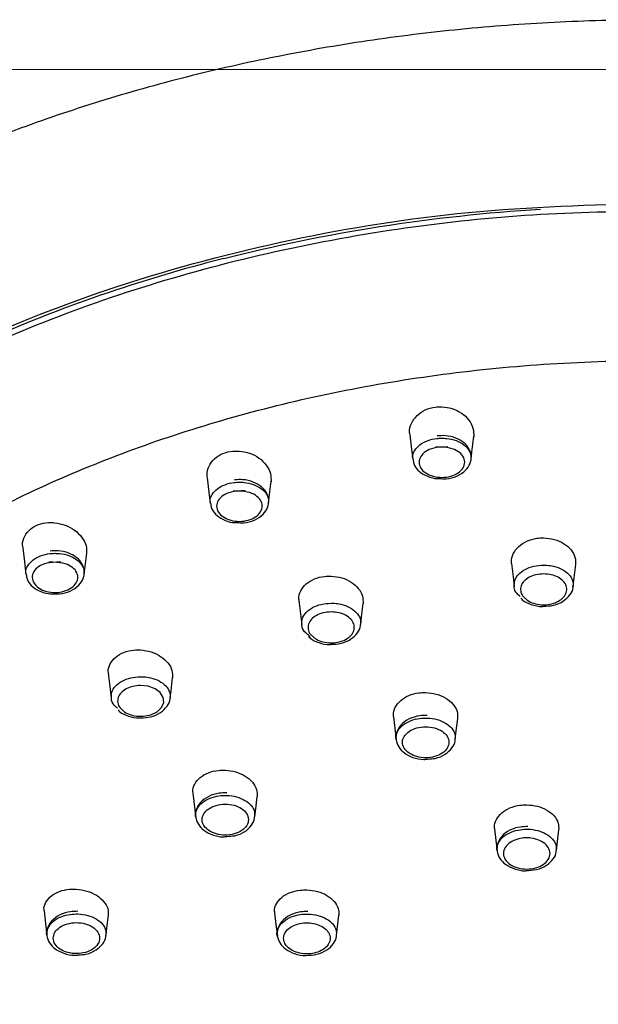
# Model space of a CAD drawing. Header units: inches. Extents: x 53216 to 117387, y -66787 to -22834.
# Tile 38 of 256: x 58258.68 to 58261.35, y -30486.82 to -30482.28. Entities that reach past the tile are written whole.
import ezdxf

# ---------------------------------------------------------------- set-up
doc = ezdxf.new("R2010")
doc.units = ezdxf.units.IN
doc.header["$MEASUREMENT"] = 0
doc.layers.get('0').update_dxf_attribs({"lineweight": 0})
doc.layers.add('p--kafelki', color=251, linetype='Continuous', lineweight=13)
doc.layers.add('p--łazienka NP', color=150, linetype='Continuous', lineweight=25)

# ---------------------------------------------------------------- blocks, each defined once
blk = doc.blocks.new('natrysk')
at = {"linetype": 'Continuous'}
for p, q in [((-4.9947, 56.7866), (-4.9823, 56.682)), ((-5.9195, 56.4343), (-5.906, 56.3199))]:
    blk.add_line(p, q, dxfattribs=at)
at = {"linetype": 'Continuous', "flags": 128}
for points in [[(-4.9191, 58.0851), (-4.9112, 58.0179), (-4.9059, 57.9729)], [(-4.6364, 57.973), (-4.6325, 58.0061), (-4.6238, 58.0801)], [(-5.8534, 57.8875), (-5.8456, 57.8214), (-5.8396, 57.7702)], [(-5.5703, 57.7704), (-5.567, 57.7982), (-5.5582, 57.8725)], [(-6.7042, 57.5647), (-6.6965, 57.4997), (-6.6898, 57.4423)], [(-6.4207, 57.4425), (-6.4179, 57.4659), (-6.4091, 57.5405)], [(-4.4504, 57.4927), (-4.4431, 57.431), (-4.4379, 57.3868)], [(-4.1658, 57.3868), (-4.1611, 57.4267), (-4.1538, 57.4884)], [(-5.4306, 57.3221), (-5.4233, 57.2603), (-5.4176, 57.2114)], [(-5.1455, 57.2115), (-5.1413, 57.2474), (-5.134, 57.3092)], [(-6.3095, 56.988), (-6.3022, 56.9259), (-6.2959, 56.8727)], [(-6.024, 56.8728), (-6.0202, 56.9054), (-6.0128, 56.9675)], [(-6.1481, 56.789), (-6.1137, 56.7956), (-6.0846, 56.8094), (-6.0639, 56.8289), (-6.0541, 56.8519), (-6.0562, 56.8757), (-6.07, 56.8977), (-6.0939, 56.9154), (-6.1253, 56.9269), (-6.1607, 56.9307)], [(-4.7094, 56.6819), (-4.7047, 56.7218), (-4.698, 56.7787)], [(-5.6339, 56.3255), (-5.6295, 56.3623), (-5.6228, 56.4195)], [(-4.5285, 56.2699), (-4.5222, 56.2162), (-4.5167, 56.1696)], [(-4.2431, 56.1695), (-4.2381, 56.212), (-4.2318, 56.2658)], [(-6.606, 55.8919), (-6.5992, 55.8343), (-6.5924, 55.7766)], [(-6.3201, 55.7793), (-6.316, 55.8143), (-6.3092, 55.8719)], [(-5.5428, 55.8834), (-5.5364, 55.8293), (-5.53, 55.7752)], [(-5.257, 55.7786), (-5.2524, 55.8179), (-5.246, 55.8719)]]:
    blk.add_lwpolyline(points, dxfattribs=at)
at = {"linetype": 'Continuous'}
for points, knots in [([(2.2021, 56.0148), (2.2031, 56.0445), (2.2075, 56.1709), (2.1832, 56.3938), (2.1288, 56.6814), (2.041, 56.9652), (1.9232, 57.244), (1.775, 57.5163), (1.5974, 57.7808), (1.391, 58.0361), (1.1569, 58.2808), (0.8963, 58.5134), (0.6108, 58.7328), (0.3018, 58.9376), (-0.0289, 59.1269), (-0.3794, 59.2995), (-0.7478, 59.4547), (-1.1322, 59.5916), (-1.5304, 59.7096), (-1.9403, 59.8082), (-2.3599, 59.8869), (-2.7869, 59.9452), (-3.2192, 59.9831), (-3.6544, 60.0002), (-4.0904, 59.9964), (-4.5248, 59.9719), (-4.9554, 59.9267), (-5.3801, 59.861), (-5.7965, 59.7752), (-6.2026, 59.6696), (-6.5962, 59.5447), (-6.9753, 59.401), (-7.3379, 59.2393), (-7.682, 59.0603), (-8.0058, 58.8649), (-8.3075, 58.6538), (-8.5854, 58.4283), (-8.8378, 58.1894), (-9.0633, 57.9385), (-9.2604, 57.6769), (-9.4281, 57.4062), (-9.5653, 57.1281), (-9.6715, 56.8442), (-9.7457, 56.5563), (-9.7891, 56.266), (-9.7974, 55.9753), (-9.7894, 55.7709), (-9.7697, 55.6649), (-9.7678, 55.6548)], [0, 0, 0, 0, 0.006763, 0.028794, 0.050826, 0.072896, 0.095036, 0.117267, 0.139598, 0.162025, 0.184535, 0.207111, 0.229735, 0.252392, 0.275066, 0.297748, 0.32043, 0.343107, 0.365776, 0.388439, 0.411095, 0.433745, 0.456391, 0.479034, 0.501677, 0.524321, 0.546969, 0.569621, 0.592281, 0.614951, 0.63763, 0.660321, 0.683024, 0.705738, 0.728461, 0.751185, 0.773903, 0.796602, 0.819266, 0.841876, 0.864412, 0.886856, 0.909195, 0.931427, 0.953565, 0.975632, 0.997665, 1, 1, 1, 1]), ([(-9.3921, 55.4262), (-9.3805, 55.6038), (-9.357, 55.9628), (-9.2007, 56.4161), (-9.0111, 56.7838), (-8.8204, 57.0716), (-8.5919, 57.3501), (-8.3292, 57.6143), (-8.0372, 57.86), (-7.7165, 58.0884), (-7.3648, 58.3002), (-6.8885, 58.5412), (-6.2624, 58.7874), (-5.4763, 58.9955), (-4.6454, 59.129), (-4.0805, 59.1455), (-3.7947, 59.1539)], [0, 0, 0, 0, 0.090987, 0.183869, 0.237026, 0.290183, 0.344889, 0.399594, 0.452493, 0.505393, 0.559811, 0.61423, 0.709564, 0.807123, 0.902446, 1, 1, 1, 1]), ([(-9.3224, 55.4368), (-9.3148, 55.5753), (-9.2997, 55.8526), (-9.1896, 56.263), (-9.0165, 56.6631), (-8.7738, 57.047), (-8.4691, 57.4106), (-8.1057, 57.7494), (-7.6867, 58.0581), (-7.2194, 58.3339), (-6.7087, 58.5736), (-6.1597, 58.7723), (-5.5808, 58.9293), (-4.9881, 59.0395), (-4.3903, 59.1066), (-3.9932, 59.1149), (-3.7947, 59.119)], [0, 0, 0, 0, 0.071821, 0.143865, 0.215675, 0.287507, 0.359568, 0.431402, 0.503172, 0.575169, 0.646935, 0.718776, 0.790849, 0.862689, 0.931344, 1, 1, 1, 1]), ([(-5.7774, 58.8984), (-5.9711, 58.849), (-6.1607, 58.7924), (-6.529, 58.6653), (-6.7078, 58.5948), (-7.0525, 58.4411), (-7.2185, 58.3579), (-7.5353, 58.1795), (-7.6862, 58.0844), (-7.8289, 57.984)], [0, 0, 0, 0, 0.25, 0.25, 0.5, 0.5, 0.75, 0.75, 1, 1, 1, 1]), ([(-8.7943, 55.1205), (-8.7928, 55.2349), (-8.7827, 55.3479), (-8.7461, 55.5706), (-8.7196, 55.6803), (-8.6166, 56.0035), (-8.5167, 56.2113), (-8.2611, 56.6072), (-8.1055, 56.7952), (-7.745, 57.147), (-7.5403, 57.3108), (-7.2012, 57.5351), (-7.0829, 57.6063), (-6.8365, 57.741), (-6.4521, 57.9314), (-6.0274, 58.0848), (-5.432, 58.2519), (-4.9635, 58.3492), (-4.4696, 58.3995), (-4.1356, 58.422), (-3.9661, 58.4278), (-3.7947, 58.4278)], [0, 0, 0, 0, 0.03125, 0.03125, 0.0625, 0.0625, 0.125, 0.125, 0.1875, 0.1875, 0.25, 0.25, 0.28125, 0.28125, 0.3125, 0.375, 0.375, 0.4375, 0.46875, 0.46875, 0.5, 0.5, 0.5, 0.5]), ([(-4.9174, 58.0854), (-4.9184, 58.0892), (-4.9228, 58.1069), (-4.9132, 58.1391), (-4.8886, 58.1756), (-4.8495, 58.202), (-4.8083, 58.2145), (-4.7818, 58.2149), (-4.7717, 58.215)], [0, 0, 0, 0, 0.058689, 0.267838, 0.475689, 0.679902, 0.878758, 1, 1, 1, 1]), ([(-4.7717, 58.215), (-4.7554, 58.2131), (-4.7227, 58.2093), (-4.679, 58.1872), (-4.6453, 58.1557), (-4.6243, 58.1167), (-4.6245, 58.0893), (-4.6246, 58.0757)], [0, 0, 0, 0, 0.195916, 0.392485, 0.593136, 0.79852, 1, 1, 1, 1]), ([(-4.7743, 57.8838), (-4.7667, 57.8832), (-4.7417, 57.8815), (-4.7002, 57.894), (-4.6615, 57.9187), (-4.6391, 57.9521), (-4.6334, 57.9878), (-4.6439, 58.0221), (-4.6688, 58.0513), (-4.7064, 58.0728), (-4.7506, 58.0834), (-4.7801, 58.0817), (-4.7926, 58.081)], [0, 0, 0, 0, 0.052516, 0.172837, 0.296322, 0.398572, 0.49267, 0.590842, 0.68848, 0.796519, 0.913203, 1, 1, 1, 1]), ([(-4.9041, 57.9732), (-4.905, 57.977), (-4.9083, 57.9909), (-4.8981, 58.0149), (-4.8744, 58.041), (-4.8383, 58.0602), (-4.8019, 58.0692), (-4.7792, 58.07), (-4.7717, 58.0703)], [0, 0, 0, 0, 0.078984, 0.283011, 0.487537, 0.692452, 0.8973, 1, 1, 1, 1]), ([(-4.7717, 58.0703), (-4.764, 58.0701), (-4.7412, 58.0693), (-4.7046, 58.0605), (-4.6682, 58.0414), (-4.6444, 58.0153), (-4.634, 57.9911), (-4.6373, 57.9772), (-4.6382, 57.9733)], [0, 0, 0, 0, 0.103388, 0.308027, 0.512452, 0.716523, 0.920069, 1, 1, 1, 1]), ([(-5.8516, 57.8878), (-5.8526, 57.8922), (-5.857, 57.9104), (-5.8468, 57.9423), (-5.8218, 57.9771), (-5.7827, 58.0013), (-5.742, 58.0117), (-5.7159, 58.0112), (-5.7061, 58.0109)], [0, 0, 0, 0, 0.0667451, 0.275928, 0.4822193, 0.6837798, 0.8805808, 1, 1, 1, 1]), ([(-5.7061, 58.0109), (-5.6896, 58.0085), (-5.6566, 58.0035), (-5.6126, 57.98), (-5.5789, 57.9473), (-5.5584, 57.9085), (-5.559, 57.8819), (-5.5592, 57.8691)], [0, 0, 0, 0, 0.198243, 0.397314, 0.60086, 0.807869, 1, 1, 1, 1]), ([(-4.7437, 58.03), (-4.7993, 58.0299), (-4.8264, 58.0222), (-4.8556, 58.0027), (-4.8633, 57.9949), (-4.8738, 57.9778), (-4.8765, 57.9687), (-4.8764, 57.9502), (-4.8736, 57.9411), (-4.8629, 57.9242), (-4.855, 57.9164), (-4.8356, 57.9035), (-4.8238, 57.8983), (-4.7984, 57.8914), (-4.7846, 57.8896), (-4.7571, 57.8897), (-4.7431, 57.8916), (-4.7178, 57.8986), (-4.7061, 57.9039), (-4.6868, 57.9169), (-4.679, 57.9247), (-4.6686, 57.9416), (-4.6658, 57.9508), (-4.6659, 57.9785), (-4.6774, 57.9967), (-4.7165, 58.0226), (-4.7437, 58.03), (-4.7993, 58.0299)], [0, 0, 0, 0, 0.125, 0.125, 0.1875, 0.1875, 0.25, 0.25, 0.3125, 0.3125, 0.375, 0.375, 0.4375, 0.4375, 0.5, 0.5, 0.5625, 0.5625, 0.625, 0.625, 0.6875, 0.6875, 0.75, 0.75, 0.875, 0.875, 1, 1, 1, 1]), ([(-4.9037, 57.9728), (-4.9032, 57.9661), (-4.9018, 57.9478), (-4.8821, 57.9214), (-4.8491, 57.8975), (-4.8104, 57.8834), (-4.784, 57.8837), (-4.7743, 57.8838)], [0, 0, 0, 0, 0.126966, 0.3470575, 0.5855924, 0.8484561, 1, 1, 1, 1]), ([(-5.8378, 57.77), (-5.8387, 57.7739), (-5.8421, 57.7877), (-5.832, 57.8117), (-5.8086, 57.838), (-5.7726, 57.8573), (-5.7363, 57.8664), (-5.7135, 57.8673), (-5.7059, 57.8676)], [0, 0, 0, 0, 0.078907, 0.282701, 0.487128, 0.692227, 0.897074, 1, 1, 1, 1]), ([(-5.7077, 57.6811), (-5.7, 57.6806), (-5.675, 57.6789), (-5.6335, 57.6916), (-5.595, 57.7164), (-5.5728, 57.7499), (-5.5673, 57.7856), (-5.5779, 57.8198), (-5.603, 57.849), (-5.6408, 57.8704), (-5.685, 57.8808), (-5.7144, 57.879), (-5.7269, 57.8783)], [0, 0, 0, 0, 0.052744, 0.173, 0.296472, 0.398656, 0.492772, 0.59095, 0.688707, 0.796847, 0.913436, 1, 1, 1, 1]), ([(-5.7059, 57.8676), (-5.6983, 57.8674), (-5.6755, 57.8668), (-5.6389, 57.8581), (-5.6024, 57.8391), (-5.5785, 57.8131), (-5.5679, 57.7888), (-5.5711, 57.7748), (-5.5721, 57.7707)], [0, 0, 0, 0, 0.102969, 0.306935, 0.510578, 0.713925, 0.916912, 1, 1, 1, 1]), ([(-5.6779, 57.8275), (-5.7334, 57.8271), (-5.7605, 57.8194), (-5.7895, 57.7998), (-5.7972, 57.792), (-5.8076, 57.7748), (-5.8102, 57.7657), (-5.81, 57.7473), (-5.8072, 57.7381), (-5.7965, 57.7213), (-5.7885, 57.7135), (-5.769, 57.7007), (-5.7572, 57.6955), (-5.7318, 57.6887), (-5.718, 57.6869), (-5.6905, 57.6871), (-5.6766, 57.689), (-5.6513, 57.6961), (-5.6397, 57.7014), (-5.6204, 57.7144), (-5.6127, 57.7223), (-5.6023, 57.7393), (-5.5996, 57.7485), (-5.5999, 57.7761), (-5.6114, 57.7943), (-5.6506, 57.8201), (-5.6779, 57.8275), (-5.7334, 57.8271)], [0, 0, 0, 0, 0.125, 0.125, 0.1875, 0.1875, 0.25, 0.25, 0.3125, 0.3125, 0.375, 0.375, 0.4375, 0.4375, 0.5, 0.5, 0.5625, 0.5625, 0.625, 0.625, 0.6875, 0.6875, 0.75, 0.75, 0.875, 0.875, 1, 1, 1, 1]), ([(-5.8374, 57.77), (-5.8369, 57.7632), (-5.8354, 57.7448), (-5.8155, 57.7183), (-5.7823, 57.6946), (-5.7436, 57.6806), (-5.7173, 57.681), (-5.7077, 57.6811)], [0, 0, 0, 0, 0.1291152, 0.3489331, 0.5872145, 0.8495397, 1, 1, 1, 1]), ([(-6.7022, 57.565), (-6.7033, 57.5698), (-6.7076, 57.5883), (-6.697, 57.6194), (-6.6716, 57.6521), (-6.6327, 57.674), (-6.5924, 57.6826), (-6.5666, 57.6813), (-6.5569, 57.6808)], [0, 0, 0, 0, 0.074029, 0.281981, 0.485754, 0.684834, 0.880789, 1, 1, 1, 1]), ([(-6.5569, 57.6808), (-6.5403, 57.6778), (-6.5069, 57.6718), (-6.4625, 57.6471), (-6.4289, 57.6137), (-6.409, 57.5754), (-6.4099, 57.5499), (-6.4103, 57.538)], [0, 0, 0, 0, 0.201345, 0.403577, 0.609727, 0.81749, 1, 1, 1, 1]), ([(-4.4482, 57.4894), (-4.4492, 57.4929), (-4.4534, 57.5091), (-4.4437, 57.5385), (-4.4195, 57.5722), (-4.3807, 57.5972), (-4.3393, 57.6097), (-4.3124, 57.6106), (-4.302, 57.611)], [0, 0, 0, 0, 0.057967, 0.263338, 0.468571, 0.672331, 0.874665, 1, 1, 1, 1]), ([(-4.302, 57.611), (-4.2855, 57.6095), (-4.2523, 57.6066), (-4.208, 57.5867), (-4.1744, 57.5578), (-4.1541, 57.5224), (-4.1544, 57.4976), (-4.1546, 57.4855)], [0, 0, 0, 0, 0.200735, 0.401514, 0.603777, 0.80762, 1, 1, 1, 1]), ([(-6.6879, 57.4421), (-6.6889, 57.4458), (-6.6923, 57.4594), (-6.6825, 57.4834), (-6.6593, 57.5097), (-6.6233, 57.5292), (-6.5871, 57.5384), (-6.5643, 57.5394), (-6.5567, 57.5397)], [0, 0, 0, 0, 0.07589, 0.280193, 0.485222, 0.691099, 0.896472, 1, 1, 1, 1]), ([(-6.5575, 57.3532), (-6.5498, 57.3527), (-6.5246, 57.3512), (-6.4832, 57.364), (-6.4449, 57.3891), (-6.423, 57.4226), (-6.4177, 57.4584), (-6.4286, 57.4925), (-6.4539, 57.5215), (-6.4919, 57.5428), (-6.536, 57.553), (-6.5653, 57.5511), (-6.5777, 57.5503)], [0, 0, 0, 0, 0.053405, 0.1736, 0.297075, 0.399142, 0.493299, 0.591488, 0.689415, 0.797779, 0.914383, 1, 1, 1, 1]), ([(-6.5567, 57.5397), (-6.5491, 57.5395), (-6.5263, 57.539), (-6.4898, 57.5304), (-6.4533, 57.5115), (-6.4291, 57.4857), (-6.4184, 57.4613), (-6.4215, 57.447), (-6.4225, 57.4428)], [0, 0, 0, 0, 0.102425, 0.305489, 0.508383, 0.711104, 0.913656, 1, 1, 1, 1]), ([(-6.5285, 57.4996), (-6.584, 57.4991), (-6.611, 57.4914), (-6.6495, 57.4651), (-6.6606, 57.4468), (-6.6602, 57.4192), (-6.6573, 57.41), (-6.6465, 57.3932), (-6.6385, 57.3854), (-6.619, 57.3727), (-6.6072, 57.3675), (-6.5817, 57.3607), (-6.5679, 57.359), (-6.5404, 57.3592), (-6.5265, 57.3612), (-6.5013, 57.3684), (-6.4897, 57.3737), (-6.4706, 57.3868), (-6.4629, 57.3947), (-6.4526, 57.4116), (-6.45, 57.4208), (-6.4503, 57.4484), (-6.4619, 57.4666), (-6.5013, 57.4923), (-6.5285, 57.4996), (-6.584, 57.4991)], [0, 0, 0, 0, 0.125, 0.125, 0.25, 0.25, 0.3125, 0.3125, 0.375, 0.375, 0.4375, 0.4375, 0.5, 0.5, 0.5625, 0.5625, 0.625, 0.625, 0.6875, 0.6875, 0.75, 0.75, 0.875, 0.875, 1, 1, 1, 1]), ([(-4.4371, 57.3868), (-4.4373, 57.396), (-4.4378, 57.4154), (-4.4196, 57.4433), (-4.3889, 57.4664), (-4.348, 57.4822), (-4.3173, 57.4842), (-4.302, 57.4852)], [0, 0, 0, 0, 0.181932, 0.386495, 0.591091, 0.795767, 1, 1, 1, 1]), ([(-4.302, 57.4852), (-4.297, 57.4851), (-4.2816, 57.4848), (-4.2515, 57.4801), (-4.2149, 57.4667), (-4.1841, 57.4434), (-4.1659, 57.4156), (-4.1663, 57.3962), (-4.1665, 57.3871)], [0, 0, 0, 0, 0.067004, 0.205488, 0.409937, 0.614428, 0.818882, 1, 1, 1, 1]), ([(-6.6876, 57.4421), (-6.687, 57.4351), (-6.6854, 57.4166), (-6.6653, 57.39), (-6.6319, 57.3664), (-6.5932, 57.3526), (-6.567, 57.3531), (-6.5575, 57.3532)], [0, 0, 0, 0, 0.132035, 0.351679, 0.58981, 0.851641, 1, 1, 1, 1]), ([(-5.4283, 57.3179), (-5.4293, 57.3216), (-5.4335, 57.338), (-5.4236, 57.3671), (-5.3992, 57.3997), (-5.3604, 57.4233), (-5.3192, 57.4345), (-5.2924, 57.4347), (-5.2822, 57.4348)], [0, 0, 0, 0, 0.061192, 0.266738, 0.471303, 0.673972, 0.875495, 1, 1, 1, 1]), ([(-5.2822, 57.4348), (-5.2656, 57.433), (-5.2323, 57.4292), (-5.1879, 57.4083), (-5.1543, 57.3787), (-5.1342, 57.3432), (-5.1347, 57.3188), (-5.1349, 57.307)], [0, 0, 0, 0, 0.201571, 0.403313, 0.606788, 0.81159, 1, 1, 1, 1]), ([(-4.302, 57.4449), (-4.3139, 57.4441), (-4.3379, 57.4425), (-4.3698, 57.4302), (-4.394, 57.4121), (-4.4079, 57.3895), (-4.4094, 57.3654), (-4.4021, 57.3453), (-4.3909, 57.3359), (-4.3872, 57.3328)], [0, 0, 0, 0, 0.15371, 0.30765, 0.461573, 0.615469, 0.768948, 0.922979, 1, 1, 1, 1]), ([(-4.2905, 57.303), (-4.2787, 57.3046), (-4.2551, 57.3079), (-4.2253, 57.3223), (-4.2041, 57.342), (-4.1939, 57.3654), (-4.1958, 57.3897), (-4.2097, 57.4122), (-4.234, 57.4303), (-4.2659, 57.4425), (-4.29, 57.4441), (-4.302, 57.4449)], [0, 0, 0, 0, 0.111136, 0.222215, 0.333361, 0.44423, 0.555233, 0.666348, 0.777504, 0.888647, 1, 1, 1, 1]), ([(-4.4101, 57.3408), (-4.4152, 57.3451), (-4.4296, 57.3574), (-4.4383, 57.3744), (-4.4372, 57.3857), (-4.4371, 57.3868)], [0, 0, 0, 0, 0.325807, 0.934371, 1, 1, 1, 1]), ([(-4.3022, 57.2957), (-4.2868, 57.2964), (-4.2537, 57.298), (-4.21, 57.3174), (-4.1801, 57.3463), (-4.1658, 57.3716), (-4.1666, 57.3852), (-4.1667, 57.3871)], [0, 0, 0, 0, 0.233347, 0.504026, 0.747038, 0.965777, 1, 1, 1, 1]), ([(-5.4168, 57.2115), (-5.417, 57.2205), (-5.4175, 57.2398), (-5.3995, 57.2677), (-5.3689, 57.2909), (-5.3281, 57.3067), (-5.2974, 57.3088), (-5.2821, 57.3098)], [0, 0, 0, 0, 0.180407, 0.385322, 0.590323, 0.795423, 1, 1, 1, 1]), ([(-5.2821, 57.3098), (-5.2771, 57.3098), (-5.2618, 57.3095), (-5.2316, 57.3048), (-5.195, 57.2915), (-5.1641, 57.2683), (-5.1457, 57.2404), (-5.1461, 57.2208), (-5.1462, 57.2115)], [0, 0, 0, 0, 0.066815, 0.204905, 0.408712, 0.612474, 0.81624, 1, 1, 1, 1]), ([(-4.4067, 57.3325), (-4.4042, 57.3297), (-4.3924, 57.3164), (-4.3585, 57.3028), (-4.3235, 57.2932), (-4.3043, 57.2954), (-4.3022, 57.2957)], [0, 0, 0, 0, 0.109609, 0.514261, 0.945025, 1, 1, 1, 1]), ([(-4.3872, 57.3328), (-4.3839, 57.3294), (-4.3741, 57.3193), (-4.3479, 57.3084), (-4.3175, 57.3022), (-4.298, 57.3027), (-4.2905, 57.303)], [0, 0, 0, 0, 0.160073, 0.480195, 0.800338, 1, 1, 1, 1]), ([(-5.282, 57.2695), (-5.294, 57.2687), (-5.3179, 57.267), (-5.3497, 57.2547), (-5.3739, 57.2366), (-5.3877, 57.2139), (-5.3891, 57.1898), (-5.3817, 57.1698), (-5.3705, 57.1604), (-5.3667, 57.1573)], [0, 0, 0, 0, 0.153697, 0.307698, 0.461672, 0.615579, 0.769053, 0.923017, 1, 1, 1, 1]), ([(-5.27, 57.1276), (-5.2582, 57.1293), (-5.2346, 57.1326), (-5.2049, 57.1471), (-5.1837, 57.1668), (-5.1736, 57.1903), (-5.1757, 57.2145), (-5.1896, 57.237), (-5.214, 57.2551), (-5.246, 57.2672), (-5.27, 57.2688), (-5.282, 57.2695)], [0, 0, 0, 0, 0.111176, 0.222274, 0.33345, 0.444336, 0.555345, 0.666421, 0.777517, 0.888629, 1, 1, 1, 1]), ([(-5.3803, 57.1566), (-5.3888, 57.1636), (-5.4068, 57.1785), (-5.418, 57.1989), (-5.4169, 57.2103), (-5.4168, 57.2115)], [0, 0, 0, 0, 0.441044, 0.941544, 1, 1, 1, 1]), ([(-5.2816, 57.1203), (-5.2662, 57.1211), (-5.2331, 57.1228), (-5.1895, 57.1423), (-5.1598, 57.1711), (-5.1456, 57.1964), (-5.1464, 57.21), (-5.1465, 57.2117)], [0, 0, 0, 0, 0.233671, 0.504782, 0.74809, 0.967099, 1, 1, 1, 1]), ([(-5.3861, 57.1569), (-5.3836, 57.1541), (-5.3718, 57.1409), (-5.3379, 57.1273), (-5.3029, 57.1178), (-5.2838, 57.1201), (-5.2816, 57.1203)], [0, 0, 0, 0, 0.108686, 0.513886, 0.945016, 1, 1, 1, 1]), ([(-5.3667, 57.1573), (-5.3634, 57.1539), (-5.3536, 57.1438), (-5.3274, 57.1329), (-5.2969, 57.1268), (-5.2774, 57.1274), (-5.27, 57.1276)], [0, 0, 0, 0, 0.160036, 0.480244, 0.800454, 1, 1, 1, 1]), ([(-6.3071, 56.983), (-6.3081, 56.9869), (-6.3122, 57.0032), (-6.3021, 57.0317), (-6.2776, 57.063), (-6.2388, 57.0851), (-6.1978, 57.0951), (-6.1712, 57.0947), (-6.161, 57.0945)], [0, 0, 0, 0, 0.063923, 0.269014, 0.47252, 0.674273, 0.875561, 1, 1, 1, 1]), ([(-6.161, 57.0945), (-6.1443, 57.0923), (-6.1109, 57.0879), (-6.0663, 57.0662), (-6.0328, 57.0361), (-6.0129, 57.0009), (-6.0135, 56.9771), (-6.0138, 56.9659)], [0, 0, 0, 0, 0.202947, 0.406112, 0.610806, 0.816181, 1, 1, 1, 1]), ([(-6.2951, 56.8727), (-6.2953, 56.8817), (-6.2959, 56.9009), (-6.2781, 56.9287), (-6.2475, 56.952), (-6.2068, 56.9679), (-6.1762, 56.97), (-6.1609, 56.9711)], [0, 0, 0, 0, 0.179028, 0.384313, 0.589731, 0.79518, 1, 1, 1, 1]), ([(-6.1609, 56.9711), (-6.1559, 56.971), (-6.1405, 56.9707), (-6.1104, 56.9661), (-6.0737, 56.9529), (-6.0428, 56.9297), (-6.0243, 56.9019), (-6.0245, 56.8823), (-6.0247, 56.873)], [0, 0, 0, 0, 0.066842, 0.204932, 0.408671, 0.612347, 0.816058, 1, 1, 1, 1]), ([(-6.1607, 56.9307), (-6.1726, 56.9299), (-6.1965, 56.9282), (-6.2283, 56.9158), (-6.2524, 56.8977), (-6.2661, 56.875), (-6.2674, 56.8509), (-6.2599, 56.8309), (-6.2486, 56.8215), (-6.2449, 56.8184)], [0, 0, 0, 0, 0.153623, 0.307639, 0.461681, 0.615637, 0.769122, 0.923051, 1, 1, 1, 1]), ([(-6.2677, 56.8263), (-6.2728, 56.8306), (-6.2873, 56.8428), (-6.2962, 56.86), (-6.2952, 56.8714), (-6.2951, 56.8727)], [0, 0, 0, 0, 0.323172, 0.924823, 1, 1, 1, 1]), ([(-6.1597, 56.7816), (-6.1444, 56.7824), (-6.1112, 56.7842), (-6.0677, 56.8037), (-6.0381, 56.8326), (-6.024, 56.8579), (-6.0248, 56.8713), (-6.0249, 56.873)], [0, 0, 0, 0, 0.234089, 0.505577, 0.749123, 0.968403, 1, 1, 1, 1]), ([(-4.9926, 56.7838), (-4.9935, 56.7872), (-4.9976, 56.8028), (-4.9878, 56.8307), (-4.9636, 56.8625), (-4.9249, 56.8858), (-4.8836, 56.8973), (-4.8566, 56.8979), (-4.8463, 56.8981)], [0, 0, 0, 0, 0.05878, 0.263429, 0.467661, 0.671005, 0.873886, 1, 1, 1, 1]), ([(-4.8463, 56.8981), (-4.8296, 56.8965), (-4.7962, 56.8934), (-4.7517, 56.8737), (-4.7182, 56.8455), (-4.6981, 56.8116), (-4.6986, 56.7882), (-4.6989, 56.777)], [0, 0, 0, 0, 0.202759, 0.405518, 0.609136, 0.813413, 1, 1, 1, 1]), ([(-6.2642, 56.8179), (-6.2617, 56.8152), (-6.2499, 56.802), (-6.216, 56.7885), (-6.181, 56.7791), (-6.1618, 56.7814), (-6.1597, 56.7816)], [0, 0, 0, 0, 0.107988, 0.513739, 0.945216, 1, 1, 1, 1]), ([(-6.2449, 56.8184), (-6.2416, 56.815), (-6.2317, 56.805), (-6.2055, 56.7942), (-6.175, 56.7881), (-6.1556, 56.7887), (-6.1481, 56.789)], [0, 0, 0, 0, 0.160024, 0.480281, 0.80054, 1, 1, 1, 1]), ([(-4.9819, 56.6821), (-4.9821, 56.6826), (-4.9859, 56.6932), (-4.979, 56.7149), (-4.9602, 56.743), (-4.9268, 56.7651), (-4.887, 56.7784), (-4.8589, 56.78), (-4.8462, 56.7807)], [0, 0, 0, 0, 0.011642, 0.216493, 0.420818, 0.62568, 0.830692, 1, 1, 1, 1]), ([(-4.8388, 56.7926), (-4.8503, 56.7924), (-4.8793, 56.7919), (-4.9239, 56.7781), (-4.9611, 56.7512), (-4.9815, 56.7165), (-4.9848, 56.6803), (-4.9721, 56.6463), (-4.9449, 56.6175), (-4.905, 56.5974), (-4.8657, 56.588), (-4.8428, 56.5909), (-4.8369, 56.5916)], [0, 0, 0, 0, 0.079667, 0.201043, 0.326966, 0.430055, 0.526142, 0.625575, 0.726546, 0.838852, 0.959064, 1, 1, 1, 1]), ([(-4.8462, 56.7807), (-4.8436, 56.7807), (-4.8256, 56.7805), (-4.7924, 56.7753), (-4.7527, 56.7587), (-4.7239, 56.7342), (-4.7085, 56.7073), (-4.7102, 56.6895), (-4.7109, 56.682)], [0, 0, 0, 0, 0.035517, 0.239672, 0.443581, 0.647477, 0.851631, 1, 1, 1, 1]), ([(-4.8461, 56.7404), (-4.8603, 56.7403), (-4.8743, 56.7384), (-4.9, 56.7312), (-4.9119, 56.7259), (-4.9316, 56.7127), (-4.9395, 56.7047), (-4.9502, 56.6875), (-4.9529, 56.6781), (-4.9529, 56.6594), (-4.9501, 56.6501), (-4.9392, 56.6327), (-4.9313, 56.6248), (-4.9015, 56.605), (-4.8738, 56.5974), (-4.8174, 56.5975), (-4.7897, 56.6052), (-4.7601, 56.6251), (-4.7522, 56.6331), (-4.7415, 56.6504), (-4.7388, 56.6598), (-4.7389, 56.6784), (-4.7417, 56.6878), (-4.7524, 56.705), (-4.7604, 56.7129), (-4.7902, 56.7328), (-4.8179, 56.7404), (-4.8461, 56.7404)], [0, 0, 0, 0, 0.0625, 0.0625, 0.125, 0.125, 0.1875, 0.1875, 0.25, 0.25, 0.3125, 0.3125, 0.375, 0.375, 0.5, 0.5, 0.625, 0.625, 0.6875, 0.6875, 0.75, 0.75, 0.8125, 0.8125, 0.875, 0.875, 1, 1, 1, 1]), ([(-4.8369, 56.5916), (-4.8252, 56.5921), (-4.7957, 56.5935), (-4.755, 56.6117), (-4.7244, 56.6403), (-4.7097, 56.666), (-4.7104, 56.68), (-4.7105, 56.6822)], [0, 0, 0, 0, 0.186414, 0.470648, 0.727547, 0.958661, 1, 1, 1, 1]), ([(-5.9174, 56.4309), (-5.9183, 56.4344), (-5.9224, 56.4498), (-5.9125, 56.4772), (-5.8881, 56.5078), (-5.8494, 56.5298), (-5.8082, 56.5402), (-5.7813, 56.5402), (-5.771, 56.5403)], [0, 0, 0, 0, 0.060233, 0.264623, 0.468266, 0.671117, 0.873912, 1, 1, 1, 1]), ([(-5.771, 56.5403), (-5.7543, 56.5384), (-5.7209, 56.5346), (-5.6763, 56.5143), (-5.6427, 56.4857), (-5.6229, 56.4521), (-5.6234, 56.4291), (-5.6237, 56.4183)], [0, 0, 0, 0, 0.203654, 0.40734, 0.611766, 0.816483, 1, 1, 1, 1]), ([(-5.9063, 56.3256), (-5.9065, 56.3261), (-5.9103, 56.3365), (-5.9034, 56.3582), (-5.8847, 56.3863), (-5.8514, 56.4084), (-5.8117, 56.4218), (-5.7837, 56.4235), (-5.771, 56.4242)], [0, 0, 0, 0, 0.0102866, 0.2154394, 0.4200755, 0.6252636, 0.830588, 1, 1, 1, 1]), ([(-5.7635, 56.4361), (-5.775, 56.4359), (-5.8039, 56.4353), (-5.8485, 56.4215), (-5.8857, 56.3945), (-5.9059, 56.3598), (-5.9091, 56.3236), (-5.8963, 56.2897), (-5.8691, 56.2609), (-5.8291, 56.2409), (-5.7898, 56.2315), (-5.767, 56.2344), (-5.7612, 56.2352)], [0, 0, 0, 0, 0.079689, 0.201083, 0.327037, 0.430087, 0.526188, 0.625611, 0.726653, 0.839035, 0.95927, 1, 1, 1, 1]), ([(-5.771, 56.4242), (-5.7683, 56.4242), (-5.7503, 56.424), (-5.7171, 56.4189), (-5.6774, 56.4023), (-5.6486, 56.3779), (-5.6331, 56.351), (-5.6347, 56.3332), (-5.6354, 56.3257)], [0, 0, 0, 0, 0.035625, 0.239629, 0.443382, 0.647122, 0.851146, 1, 1, 1, 1]), ([(-5.7708, 56.3839), (-5.7849, 56.3838), (-5.7989, 56.3819), (-5.8246, 56.3746), (-5.8365, 56.3693), (-5.8561, 56.356), (-5.864, 56.3481), (-5.8746, 56.3308), (-5.8773, 56.3215), (-5.8772, 56.3027), (-5.8744, 56.2935), (-5.8635, 56.2761), (-5.8555, 56.2683), (-5.8257, 56.2485), (-5.7979, 56.2409), (-5.7416, 56.2411), (-5.7139, 56.2489), (-5.6844, 56.2688), (-5.6765, 56.2768), (-5.666, 56.2941), (-5.6632, 56.3035), (-5.6634, 56.3221), (-5.6662, 56.3315), (-5.677, 56.3487), (-5.685, 56.3566), (-5.7149, 56.3763), (-5.7426, 56.3839), (-5.7708, 56.3839)], [0, 0, 0, 0, 0.0625, 0.0625, 0.125, 0.125, 0.1875, 0.1875, 0.25, 0.25, 0.3125, 0.3125, 0.375, 0.375, 0.5, 0.5, 0.625, 0.625, 0.6875, 0.6875, 0.75, 0.75, 0.8125, 0.8125, 0.875, 0.875, 1, 1, 1, 1]), ([(-4.5266, 56.268), (-4.5275, 56.2713), (-4.5316, 56.2863), (-4.5218, 56.3136), (-4.4976, 56.3447), (-4.4589, 56.3679), (-4.4176, 56.3796), (-4.3905, 56.3805), (-4.3801, 56.3808)], [0, 0, 0, 0, 0.05731, 0.261616, 0.465786, 0.669523, 0.873091, 1, 1, 1, 1]), ([(-4.3801, 56.3808), (-4.3634, 56.3794), (-4.33, 56.3767), (-4.2855, 56.358), (-4.252, 56.3308), (-4.232, 56.298), (-4.2325, 56.2751), (-4.2327, 56.2643)], [0, 0, 0, 0, 0.203357, 0.406677, 0.610446, 0.814557, 1, 1, 1, 1]), ([(-5.7612, 56.2352), (-5.7495, 56.2357), (-5.7199, 56.2372), (-5.6792, 56.2554), (-5.6488, 56.284), (-5.6341, 56.3097), (-5.6348, 56.3236), (-5.635, 56.3257)], [0, 0, 0, 0, 0.187086, 0.471612, 0.728655, 0.959912, 1, 1, 1, 1]), ([(-4.5166, 56.1696), (-4.5167, 56.1697), (-4.5204, 56.1797), (-4.5139, 56.2011), (-4.4958, 56.2295), (-4.4628, 56.2519), (-4.4226, 56.266), (-4.3936, 56.2677), (-4.3801, 56.2685)], [0, 0, 0, 0, 0.002163, 0.206679, 0.410985, 0.615624, 0.820576, 1, 1, 1, 1]), ([(-4.3749, 56.2804), (-4.3864, 56.2801), (-4.4154, 56.2793), (-4.4599, 56.265), (-4.4966, 56.2376), (-4.5163, 56.2026), (-4.5189, 56.1663), (-4.5055, 56.1325), (-4.4778, 56.1038), (-4.4372, 56.0846), (-4.4031, 56.0754), (-4.3855, 56.0773), (-4.3852, 56.0774)], [0, 0, 0, 0, 0.082705, 0.208941, 0.339906, 0.446532, 0.546347, 0.649543, 0.75481, 0.872115, 0.997204, 1, 1, 1, 1]), ([(-4.3801, 56.2685), (-4.3782, 56.2685), (-4.361, 56.2683), (-4.3284, 56.2636), (-4.2882, 56.2474), (-4.2588, 56.2232), (-4.2425, 56.1959), (-4.2439, 56.1776), (-4.2445, 56.1696)], [0, 0, 0, 0, 0.025024, 0.229438, 0.433482, 0.637557, 0.841949, 1, 1, 1, 1]), ([(-4.3659, 56.2282), (-4.3942, 56.2281), (-4.4083, 56.2262), (-4.4341, 56.219), (-4.4461, 56.2137), (-4.4658, 56.2005), (-4.4738, 56.1925), (-4.4845, 56.1752), (-4.4873, 56.1658), (-4.4872, 56.147), (-4.4845, 56.1377), (-4.4736, 56.1203), (-4.4657, 56.1124), (-4.4358, 56.0924), (-4.408, 56.0848), (-4.3515, 56.0848), (-4.3238, 56.0925), (-4.2939, 56.1125), (-4.286, 56.1205), (-4.2753, 56.1378), (-4.2726, 56.1472), (-4.2726, 56.1659), (-4.2754, 56.1753), (-4.2862, 56.1926), (-4.2941, 56.2006), (-4.314, 56.2138), (-4.3259, 56.2191), (-4.352, 56.2263), (-4.3659, 56.2282), (-4.3942, 56.2281)], [0, 0, 0, 0, 0.0625, 0.0625, 0.125, 0.125, 0.1875, 0.1875, 0.25, 0.25, 0.3125, 0.3125, 0.375, 0.375, 0.5, 0.5, 0.625, 0.625, 0.6875, 0.6875, 0.75, 0.75, 0.8125, 0.8125, 0.875, 0.875, 0.9375, 0.9375, 1, 1, 1, 1]), ([(-4.3852, 56.0774), (-4.3678, 56.0782), (-4.3326, 56.0799), (-4.287, 56.1001), (-4.2572, 56.1293), (-4.2431, 56.1546), (-4.2439, 56.1681), (-4.244, 56.1698)], [0, 0, 0, 0, 0.254986, 0.519165, 0.756784, 0.970587, 1, 1, 1, 1]), ([(-6.6038, 55.8879), (-6.6047, 55.8913), (-6.6087, 55.9065), (-6.5988, 55.9329), (-6.5744, 55.9623), (-6.5358, 55.9831), (-6.4947, 55.9926), (-6.4678, 55.9922), (-6.4574, 55.9921)], [0, 0, 0, 0, 0.060274, 0.264097, 0.467234, 0.670029, 0.8733, 1, 1, 1, 1]), ([(-6.4574, 55.9921), (-6.4407, 55.9899), (-6.4071, 55.9857), (-6.3625, 55.9651), (-6.329, 55.9367), (-6.3092, 55.9036), (-6.3098, 55.8815), (-6.3101, 55.8711)], [0, 0, 0, 0, 0.20469, 0.409383, 0.614412, 0.819199, 1, 1, 1, 1]), ([(-5.5408, 55.8808), (-5.5416, 55.8841), (-5.5457, 55.8989), (-5.5358, 55.9255), (-5.5116, 55.9556), (-5.4729, 55.9775), (-5.4317, 55.9881), (-5.4047, 55.9884), (-5.3943, 55.9885)], [0, 0, 0, 0, 0.058089, 0.262252, 0.466068, 0.669512, 0.873084, 1, 1, 1, 1]), ([(-5.3943, 55.9885), (-5.3776, 55.9868), (-5.3441, 55.9834), (-5.2995, 55.964), (-5.266, 55.9364), (-5.2461, 55.9038), (-5.2466, 55.8815), (-5.2469, 55.871)], [0, 0, 0, 0, 0.204052, 0.408078, 0.612494, 0.816982, 1, 1, 1, 1]), ([(-6.5924, 55.7795), (-6.5926, 55.7799), (-6.5964, 55.7903), (-6.5895, 55.8119), (-6.5709, 55.84), (-6.5376, 55.8622), (-6.4981, 55.8756), (-6.47, 55.8773), (-6.4573, 55.878)], [0, 0, 0, 0, 0.009209, 0.214599, 0.419509, 0.624922, 0.830475, 1, 1, 1, 1]), ([(-6.4498, 55.8899), (-6.4613, 55.8897), (-6.4903, 55.8891), (-6.5348, 55.8752), (-6.5718, 55.8482), (-6.592, 55.8135), (-6.5951, 55.7773), (-6.5822, 55.7434), (-6.555, 55.7147), (-6.5149, 55.6948), (-6.4757, 55.6854), (-6.4529, 55.6884), (-6.4471, 55.6891)], [0, 0, 0, 0, 0.079719, 0.201123, 0.327093, 0.430104, 0.526218, 0.625646, 0.726742, 0.839198, 0.95946, 1, 1, 1, 1]), ([(-6.4573, 55.878), (-6.4547, 55.878), (-6.4367, 55.8779), (-6.4035, 55.8728), (-6.3637, 55.8563), (-6.3349, 55.8319), (-6.3193, 55.8049), (-6.3209, 55.787), (-6.3216, 55.7794)], [0, 0, 0, 0, 0.0356, 0.239194, 0.442549, 0.645888, 0.84956, 1, 1, 1, 1]), ([(-5.5304, 55.7786), (-5.5304, 55.7787), (-5.5342, 55.7886), (-5.5277, 55.81), (-5.5097, 55.8383), (-5.4768, 55.8608), (-5.4367, 55.8749), (-5.4078, 55.8767), (-5.3942, 55.8775)], [0, 0, 0, 0, 0.00076, 0.205568, 0.410193, 0.615146, 0.820414, 1, 1, 1, 1]), ([(-5.3889, 55.8894), (-5.4004, 55.8891), (-5.4295, 55.8883), (-5.4739, 55.8739), (-5.5106, 55.8464), (-5.5302, 55.8114), (-5.5326, 55.7752), (-5.5191, 55.7414), (-5.4913, 55.7127), (-5.4507, 55.6936), (-5.4165, 55.6844), (-5.3991, 55.6864), (-5.3987, 55.6864)], [0, 0, 0, 0, 0.08273, 0.208985, 0.339987, 0.446546, 0.546359, 0.649531, 0.754864, 0.872241, 0.997352, 1, 1, 1, 1]), ([(-5.3942, 55.8775), (-5.3924, 55.8775), (-5.3751, 55.8774), (-5.3425, 55.8728), (-5.3023, 55.8566), (-5.2728, 55.8324), (-5.2564, 55.8051), (-5.2578, 55.7867), (-5.2583, 55.7786)], [0, 0, 0, 0, 0.02509, 0.22919, 0.432928, 0.636684, 0.840782, 1, 1, 1, 1]), ([(-6.4571, 55.8377), (-6.4712, 55.8376), (-6.4852, 55.8357), (-6.5109, 55.8284), (-6.5227, 55.823), (-6.5423, 55.8098), (-6.5501, 55.8018), (-6.5606, 55.7846), (-6.5634, 55.7752), (-6.5632, 55.7565), (-6.5604, 55.7472), (-6.5494, 55.7299), (-6.5415, 55.7221), (-6.5116, 55.7023), (-6.4838, 55.6948), (-6.4276, 55.695), (-6.3999, 55.7029), (-6.3705, 55.7228), (-6.3626, 55.7308), (-6.3521, 55.7481), (-6.3494, 55.7575), (-6.3496, 55.7761), (-6.3525, 55.7854), (-6.3633, 55.8026), (-6.3713, 55.8105), (-6.4012, 55.8302), (-6.4289, 55.8378), (-6.4571, 55.8377)], [0, 0, 0, 0, 0.0625, 0.0625, 0.125, 0.125, 0.1875, 0.1875, 0.25, 0.25, 0.3125, 0.3125, 0.375, 0.375, 0.5, 0.5, 0.625, 0.625, 0.6875, 0.6875, 0.75, 0.75, 0.8125, 0.8125, 0.875, 0.875, 1, 1, 1, 1]), ([(-5.3941, 55.8372), (-5.4047, 55.8365), (-5.4273, 55.8352), (-5.4587, 55.8241), (-5.4842, 55.8065), (-5.4994, 55.7842), (-5.5027, 55.7598), (-5.4937, 55.736), (-5.4735, 55.7156), (-5.4442, 55.7008), (-5.4136, 55.6942), (-5.3819, 55.6934), (-5.3506, 55.6984), (-5.3198, 55.7117), (-5.2973, 55.7311), (-5.2857, 55.7544), (-5.2862, 55.7789), (-5.2989, 55.8019), (-5.3223, 55.8208), (-5.3537, 55.8334), (-5.3792, 55.8371), (-5.3927, 55.8372), (-5.3941, 55.8372)], [0, 0, 0, 0, 0.047057, 0.100824, 0.154544, 0.208169, 0.261822, 0.315535, 0.369279, 0.422917, 0.476563, 0.510214, 0.563866, 0.617594, 0.67132, 0.724954, 0.778624, 0.832361, 0.88602, 0.939656, 0.993386, 1, 1, 1, 1]), ([(-6.4471, 55.6891), (-6.4354, 55.6897), (-6.4058, 55.6911), (-6.3652, 55.7094), (-6.3349, 55.7381), (-6.3203, 55.7637), (-6.321, 55.7776), (-6.3211, 55.7796)], [0, 0, 0, 0, 0.187699, 0.472464, 0.729627, 0.960957, 1, 1, 1, 1]), ([(-5.3987, 55.6864), (-5.3814, 55.6873), (-5.3461, 55.689), (-5.3006, 55.7093), (-5.271, 55.7386), (-5.2569, 55.7639), (-5.2578, 55.7773), (-5.2579, 55.7788)], [0, 0, 0, 0, 0.2556225, 0.5201641, 0.7579421, 0.9718803, 1, 1, 1, 1])]:
    blk.add_open_spline(points, degree=3, knots=knots, dxfattribs=at)
blk.add_open_spline([(-5.7774, 58.8984), (-5.3086, 59.018), (-4.8155, 59.0948), (-4.3157, 59.1261)], degree=3, dxfattribs=at)

msp = doc.modelspace()

# ---------------------------------------------------------------- linework, layer by layer
at = {"layer": 'p--kafelki', "linetype": 'Continuous'}
msp.add_line((57856.0232, -30482.5099), (58407.0732, -30482.5099), dxfattribs=at)

# ---------------------------------------------------------------- block references
at = {"layer": 'p--łazienka NP', "linetype": 'Continuous', "lineweight": 30, "ltscale": 35}
msp.add_blockref('natrysk', (58265.3996, -30542.28), dxfattribs=at)

doc.saveas('drawing.dxf')
